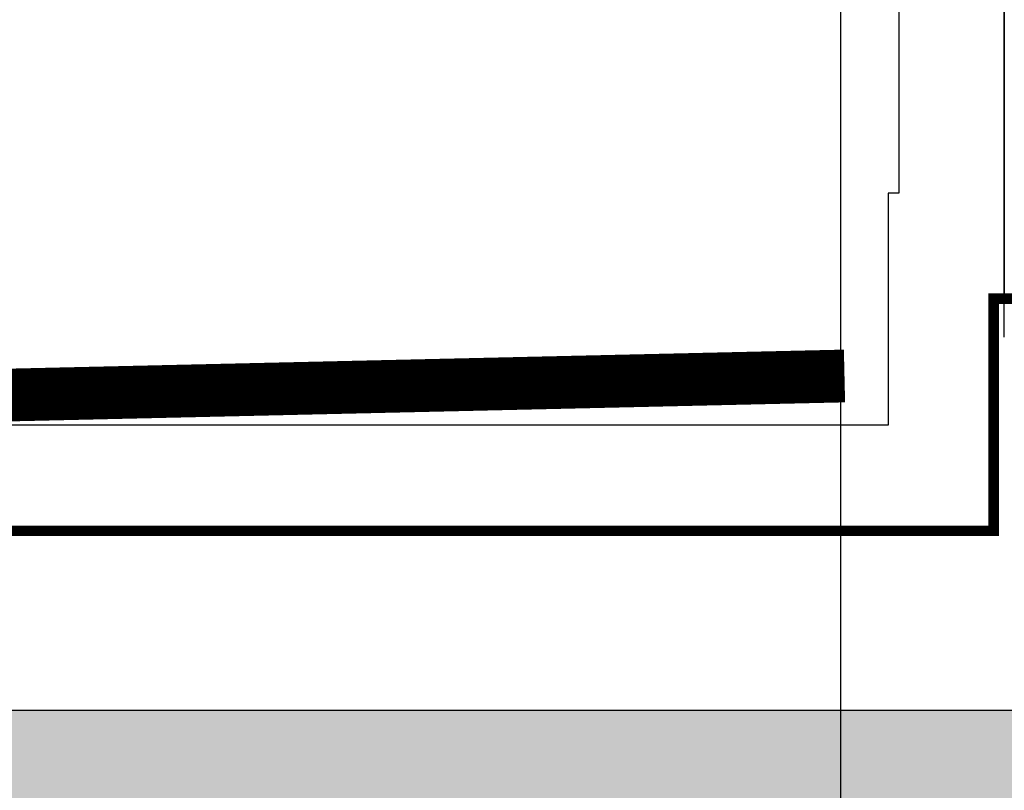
# Model space of a CAD drawing. Header units: millimetres. Extents: x -312551 to 250764, y -35891 to 59426.
# Tile 146 of 256: x -52913 to -51980, y 9218 to 9949. Entities that reach past the tile are written whole.
import ezdxf

# ---------------------------------------------------------------- set-up
doc = ezdxf.new("R2010")
doc.units = ezdxf.units.MM
doc.header["$LTSCALE"] = 2.5
for name, color, linetype in [('GLAZING', 1, 'Continuous'), ('NF-AS BUILT', 7, 'Continuous'), ('NF-GRIDS', 252, 'Continuous'), ('NF-RC', 3, 'Continuous')]:
    doc.layers.add(name, color=color, linetype=linetype)
doc.layers.add('HATCH', color=4, linetype='Continuous', lineweight=13)

msp = doc.modelspace()

# ---------------------------------------------------------------- hatches: boundary and pattern name
at = {"layer": 'HATCH'}
h = msp.add_hatch(dxfattribs=at)
h.set_pattern_fill('AR-CONC', color=8, scale=20, style=0)
h.set_pattern_definition([(50, (-2279514.51, -4242329.36), (143.4520365, -12.550427), [15, -165]), (355, (-2279514.51, -4242329.36), (-27.7502667, 150.4384267), [12, -132]), (100.4514, (-2279502.56, -4242330.4), (115.7018763, 137.8879084), [12.748038, -140.2284224]), (46.1842, (-2279514.51, -4242289.36), (213.44821, -33.103803), [22.5, -247.5]), (96.6356, (-2279496.73, -4242292.12), (186.932541, 194.823574), [19.122058, -210.3426]), (351.1842, (-2279514.51, -4242289.36), (186.932389, 194.82372), [18, -198]), (21, (-2279494.51, -4242299.36), (119.3814104, -80.523778), [15, -165]), (326, (-2279494.51, -4242299.36), (48.6630664, 145.030009), [12, -132]), (71.4514, (-2279484.57, -4242306.07), (168.0445257, 64.5060993), [12.748038, -140.2284224]), (37.5, (-2279514.514, -4242329.356), (2.43197106, 66.57877077), [0, -130.4, 0, -134, 0, -132.5]), (7.5, (-2279514.514, -4242329.356), (52.6139075, 78.8823424), [0, -76.4, 0, -127.4, 0, -50.5]), (327.5, (-2279559.114, -4242329.356), (106.76448723, -4.51097435), [0, -50, 0, -156, 0, -207]), (317.5, (-2279579.11, -4242329.36), (116.6372339, 20.0209965), [0, -65, 0, -103.6, 0, -147])])
h.paths.add_polyline_path([(-48534.98, 9294.47), (-50334.98, 9294.47), (-50334.98, 9079.47), (-48534.98, 9079.47)])
h.paths.add_polyline_path([(-50334.98, 9294.47), (-52134.98, 9294.47), (-52134.98, 9079.47), (-50334.98, 9079.47)])
h.paths.add_polyline_path([(-52134.98, 9294.47), (-53009.98, 9294.47), (-53009.98, 9079.47), (-52134.98, 9079.47)])
h.paths.add_polyline_path([(-53009.98, 9294.47), (-54244.98, 9294.47), (-54244.98, 9079.47), (-53009.98, 9079.47)])
h.paths.add_polyline_path([(-53009.98, 6079.47), (-54244.98, 6079.47), (-54244.98, 5864.47), (-53009.98, 5864.47)])
h.paths.add_polyline_path([(-52134.98, 6079.47), (-53009.98, 6079.47), (-53009.98, 5864.47), (-52134.98, 5864.47)])
h.paths.add_polyline_path([(-50334.98, 6079.47), (-52134.98, 6079.47), (-52134.98, 5864.47), (-50334.98, 5864.47)])
h.paths.add_polyline_path([(-48534.98, 6079.47), (-50334.98, 6079.47), (-50334.98, 5864.47), (-48534.98, 5864.47)])

# ---------------------------------------------------------------- linework, layer by layer
at = {"color": 8, "const_width": 50}
msp.add_lwpolyline([(-54994.98, 9394.47), (-54179.98, 9394.47), (-54179.98, 9564.47), (-52131.42, 9611.21)], dxfattribs=at)
at = {"layer": 'GLAZING', "color": 8}
msp.add_line((-51979.98, 9647.97), (-51979.98, 28038.47), dxfattribs=at)
at = {"layer": 'NF-AS BUILT', "color": 8}
for points in [[(-51979.98, 12494.47), (-51979.98, 9684.47), (-51989.98, 9684.47), (-51989.98, 9464.47), (-54079.98, 9464.47), (-54079.98, 9294.47), (-58629.98, 9294.47), (-58629.98, 9424.47), (-59209.98, 9424.47), (-59209.98, 12376.97)], [(-52079.98, 12394.47), (-52079.98, 9784.47), (-52089.98, 9784.47), (-52089.98, 9564.47), (-54179.98, 9564.47), (-54179.98, 9394.47), (-58529.98, 9394.47), (-58529.98, 9524.47), (-59109.98, 9524.47), (-59109.98, 12276.97)]]:
    msp.add_lwpolyline(points, dxfattribs=at)
at = {"layer": 'NF-AS BUILT', "color": 8, "const_width": 10}
msp.add_lwpolyline([(-51979.98, 5994.47), (-51979.98, 5824.47), (-54149.98, 5824.47), (-54149.98, 5994.47), (-58629.98, 5994.47), (-58629.98, 9294.47), (-54079.98, 9294.47), (-54079.98, 9464.47), (-51989.98, 9464.47), (-51989.98, 9684.47), (-51549.98, 9684.47)], dxfattribs=at)
at = {"layer": 'NF-GRIDS', "color": 8}
msp.add_line((-52134.98, -27784.04), (-52134.98, 58409.28), dxfattribs=at)
at = {"layer": 'NF-RC', "color": 8}
msp.add_lwpolyline([(-54244.98, 9079.47), (-54244.98, 9294.47), (-47634.98, 9294.47)], dxfattribs=at)

doc.saveas('drawing.dxf')
